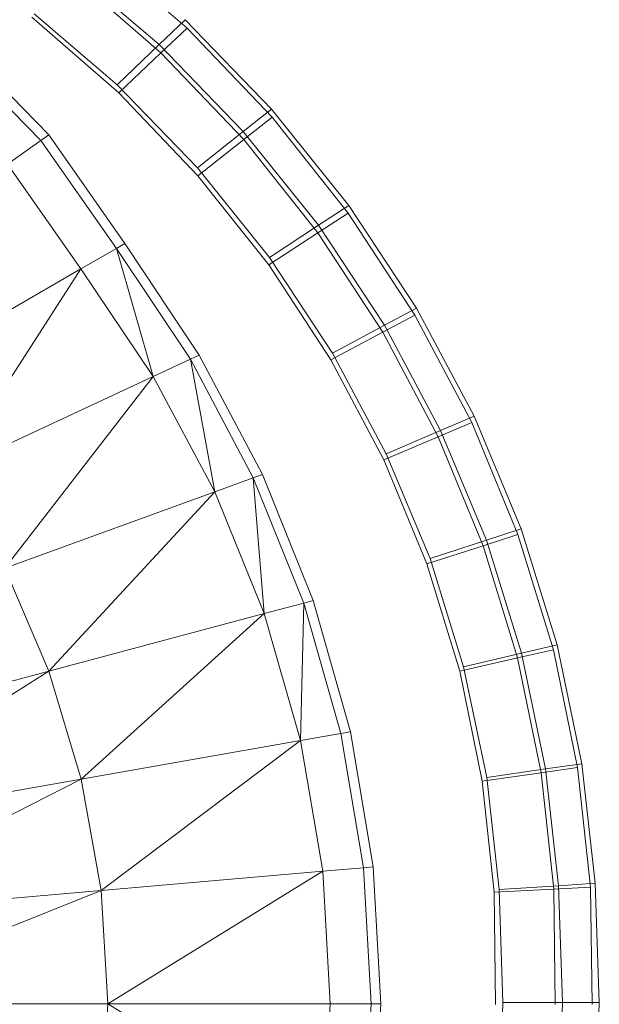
# Model space of a CAD drawing. Header units: metres. Extents: x 391.1 to 427.5, y 12.7 to 28.4.
# Tile 220 of 222: x 413.3044 to 413.3744, y 22.9957 to 23.1148. Entities that reach past the tile are written whole.
import ezdxf

# ---------------------------------------------------------------- set-up
doc = ezdxf.new("R2010")
doc.units = ezdxf.units.M
doc.layers.add('A-DETL-____-MBND', color=7, linetype='Continuous', lineweight=18)

# ---------------------------------------------------------------- blocks, each defined once
blk = doc.blocks.new('Family - Inodor PS-1-153609-01_ENLLUMENAT_PS1')
at = {"layer": 'A-DETL-____-MBND', "color": 253, "true_color": 0xaaaaaa}
for p, q in [((0.66592, 0.33115), (0.67764, 0.32092)), ((0.66592, 0.33115), (0.67764, 0.32092)), ((0.66324, 0.32775), (0.67448, 0.31794)), ((0.66324, 0.32775), (0.67448, 0.31794)), ((0.67427, 0.31895), (0.66346, 0.32819)), ((0.67427, 0.31895), (0.66346, 0.32819)), ((0.6692, 0.31409), (0.65915, 0.32267)), ((0.6692, 0.31409), (0.65915, 0.32267)), ((0.66938, 0.31311), (0.6589, 0.32226)), ((0.6589, 0.32226), (0.66938, 0.31311)), ((0.66938, 0.31311), (0.6589, 0.32226)), ((0.66938, 0.31311), (0.6589, 0.32226)), ((0.6774, 0.32196), (0.67427, 0.31895)), ((0.67427, 0.31895), (0.6774, 0.32196)), ((0.68784, 0.31115), (0.6774, 0.32196)), ((0.68784, 0.31115), (0.6774, 0.32196)), ((0.67764, 0.32092), (0.67448, 0.31794)), ((0.67448, 0.31794), (0.67764, 0.32092)), ((0.67764, 0.32092), (0.68792, 0.31017)), ((0.67764, 0.32092), (0.68792, 0.31017)), ((0.64975, 0.31945), (0.66095, 0.30802)), ((0.64884, 0.31869), (0.65998, 0.30734)), ((0.67427, 0.31895), (0.6692, 0.31409)), ((0.6692, 0.31409), (0.67427, 0.31895)), ((0.67448, 0.31794), (0.66938, 0.31311)), ((0.66938, 0.31311), (0.67448, 0.31794)), ((0.68443, 0.30844), (0.67427, 0.31895)), ((0.68443, 0.30844), (0.67427, 0.31895)), ((0.67448, 0.31794), (0.68449, 0.30747)), ((0.67448, 0.31794), (0.68449, 0.30747)), ((0.6789, 0.30404), (0.6692, 0.31409)), ((0.6789, 0.30404), (0.6692, 0.31409)), ((0.67894, 0.3031), (0.66938, 0.31311)), ((0.66938, 0.31311), (0.67894, 0.3031)), ((0.67894, 0.3031), (0.66938, 0.31311)), ((0.67894, 0.3031), (0.66938, 0.31311)), ((0.68784, 0.31115), (0.68443, 0.30844)), ((0.68443, 0.30844), (0.68784, 0.31115)), ((0.69719, 0.2995), (0.68784, 0.31115)), ((0.69719, 0.2995), (0.68784, 0.31115)), ((0.68792, 0.31017), (0.68449, 0.30747)), ((0.68449, 0.30747), (0.68792, 0.31017)), ((0.68792, 0.31017), (0.69713, 0.29858)), ((0.68792, 0.31017), (0.69713, 0.29858)), ((0.68443, 0.30844), (0.6789, 0.30404)), ((0.6789, 0.30404), (0.68443, 0.30844)), ((0.69353, 0.2971), (0.68443, 0.30844)), ((0.69353, 0.2971), (0.68443, 0.30844)), ((0.65593, 0.3045), (0.65998, 0.30734)), ((0.65998, 0.30734), (0.66095, 0.30802)), ((0.65998, 0.30734), (0.6691, 0.2943)), ((0.66095, 0.30802), (0.67013, 0.29489)), ((0.68449, 0.30747), (0.67894, 0.3031)), ((0.67894, 0.3031), (0.68449, 0.30747)), ((0.68449, 0.30747), (0.69346, 0.29618)), ((0.68449, 0.30747), (0.69346, 0.29618)), ((0.65593, 0.3045), (0.66482, 0.29183)), ((0.6876, 0.2932), (0.6789, 0.30404)), ((0.6876, 0.2932), (0.6789, 0.30404)), ((0.68752, 0.29231), (0.67894, 0.3031)), ((0.67894, 0.3031), (0.68752, 0.29231)), ((0.68752, 0.29231), (0.67894, 0.3031)), ((0.68752, 0.29231), (0.67894, 0.3031)), ((0.69719, 0.2995), (0.69353, 0.2971)), ((0.69353, 0.2971), (0.69719, 0.2995)), ((0.70537, 0.2871), (0.69719, 0.2995)), ((0.70537, 0.2871), (0.69719, 0.2995)), ((0.69713, 0.29858), (0.69346, 0.29618)), ((0.69346, 0.29618), (0.69713, 0.29858)), ((0.69713, 0.29858), (0.70519, 0.28624)), ((0.69713, 0.29858), (0.70519, 0.28624)), ((0.69353, 0.2971), (0.6876, 0.2932)), ((0.6876, 0.2932), (0.69353, 0.2971)), ((0.7015, 0.28502), (0.69353, 0.2971)), ((0.7015, 0.28502), (0.69353, 0.2971)), ((0.69346, 0.29618), (0.68752, 0.29231)), ((0.68752, 0.29231), (0.69346, 0.29618)), ((0.69346, 0.29618), (0.70131, 0.28417)), ((0.69346, 0.29618), (0.70131, 0.28417)), ((0.66482, 0.29183), (0.6691, 0.2943)), ((0.6691, 0.2943), (0.67013, 0.29489)), ((0.67355, 0.27881), (0.6691, 0.2943)), ((0.6691, 0.2943), (0.67804, 0.2809)), ((0.67013, 0.29489), (0.67911, 0.2814)), ((0.69523, 0.28165), (0.6876, 0.2932)), ((0.69523, 0.28165), (0.6876, 0.2932)), ((0.64137, 0.27829), (0.66482, 0.29183)), ((0.66482, 0.29183), (0.64904, 0.26738)), ((0.66482, 0.29183), (0.67355, 0.27881)), ((0.69502, 0.28083), (0.68752, 0.29231)), ((0.68752, 0.29231), (0.69502, 0.28083)), ((0.69502, 0.28083), (0.68752, 0.29231)), ((0.69502, 0.28083), (0.68752, 0.29231)), ((0.70537, 0.2871), (0.7015, 0.28502)), ((0.7015, 0.28502), (0.70537, 0.2871)), ((0.71234, 0.27404), (0.70537, 0.2871)), ((0.71234, 0.27404), (0.70537, 0.2871)), ((0.70519, 0.28624), (0.70131, 0.28417)), ((0.70131, 0.28417), (0.70519, 0.28624)), ((0.70519, 0.28624), (0.71205, 0.27326)), ((0.70519, 0.28624), (0.71205, 0.27326)), ((0.7015, 0.28502), (0.69523, 0.28165)), ((0.69523, 0.28165), (0.7015, 0.28502)), ((0.70828, 0.2723), (0.7015, 0.28502)), ((0.70828, 0.2723), (0.7015, 0.28502)), ((0.70131, 0.28417), (0.69502, 0.28083)), ((0.69502, 0.28083), (0.70131, 0.28417)), ((0.70131, 0.28417), (0.70799, 0.27153)), ((0.70131, 0.28417), (0.70799, 0.27153)), ((0.67804, 0.2809), (0.67911, 0.2814)), ((0.67911, 0.2814), (0.68675, 0.26698)), ((0.70172, 0.26948), (0.69523, 0.28165)), ((0.70172, 0.26948), (0.69523, 0.28165)), ((0.67355, 0.27881), (0.67804, 0.2809)), ((0.68099, 0.26488), (0.67804, 0.2809)), ((0.67804, 0.2809), (0.68564, 0.26657)), ((0.70141, 0.26874), (0.69502, 0.28083)), ((0.69502, 0.28083), (0.70141, 0.26874)), ((0.70141, 0.26874), (0.69502, 0.28083)), ((0.70141, 0.26874), (0.69502, 0.28083)), ((0.64904, 0.26738), (0.67355, 0.27881)), ((0.65562, 0.25565), (0.67355, 0.27881)), ((0.67355, 0.27881), (0.68099, 0.26488)), ((0.71234, 0.27404), (0.70828, 0.2723)), ((0.70828, 0.2723), (0.71234, 0.27404)), ((0.71803, 0.26042), (0.71234, 0.27404)), ((0.71803, 0.26042), (0.71234, 0.27404)), ((0.71205, 0.27326), (0.70799, 0.27153)), ((0.70799, 0.27153), (0.71205, 0.27326)), ((0.71205, 0.27326), (0.71764, 0.25974)), ((0.71205, 0.27326), (0.71764, 0.25974)), ((0.70799, 0.27153), (0.70141, 0.26874)), ((0.70141, 0.26874), (0.70799, 0.27153)), ((0.70828, 0.2723), (0.70172, 0.26948)), ((0.70172, 0.26948), (0.70828, 0.2723)), ((0.70799, 0.27153), (0.71343, 0.25837)), ((0.70799, 0.27153), (0.71343, 0.25837)), ((0.71382, 0.25904), (0.70828, 0.2723)), ((0.71382, 0.25904), (0.70828, 0.2723)), ((0.70701, 0.25681), (0.70172, 0.26948)), ((0.70701, 0.25681), (0.70172, 0.26948)), ((0.70661, 0.25616), (0.70141, 0.26874)), ((0.70141, 0.26874), (0.70661, 0.25616)), ((0.70661, 0.25616), (0.70141, 0.26874)), ((0.70661, 0.25616), (0.70141, 0.26874)), ((0.68564, 0.26657), (0.68675, 0.26698)), ((0.68675, 0.26698), (0.69289, 0.25174)), ((0.68099, 0.26488), (0.68564, 0.26657)), ((0.68697, 0.25015), (0.68564, 0.26657)), ((0.68564, 0.26657), (0.69174, 0.25143)), ((0.65562, 0.25565), (0.68099, 0.26488)), ((0.66094, 0.24318), (0.68099, 0.26488)), ((0.68099, 0.26488), (0.68697, 0.25015)), ((0.71764, 0.25974), (0.71343, 0.25837)), ((0.71343, 0.25837), (0.71764, 0.25974)), ((0.71803, 0.26042), (0.71382, 0.25904)), ((0.71382, 0.25904), (0.71803, 0.26042)), ((0.71764, 0.25974), (0.72192, 0.24579)), ((0.71764, 0.25974), (0.72192, 0.24579)), ((0.72239, 0.24638), (0.71803, 0.26042)), ((0.72239, 0.24638), (0.71803, 0.26042)), ((0.71343, 0.25837), (0.70661, 0.25616)), ((0.70661, 0.25616), (0.71343, 0.25837)), ((0.71382, 0.25904), (0.70701, 0.25681)), ((0.70701, 0.25681), (0.71382, 0.25904)), ((0.71343, 0.25837), (0.7176, 0.24479)), ((0.71343, 0.25837), (0.7176, 0.24479)), ((0.71807, 0.24537), (0.71382, 0.25904)), ((0.71807, 0.24537), (0.71382, 0.25904)), ((0.7106, 0.24318), (0.70661, 0.25616)), ((0.70661, 0.25616), (0.7106, 0.24318)), ((0.7106, 0.24318), (0.70661, 0.25616)), ((0.7106, 0.24318), (0.70661, 0.25616)), ((0.71107, 0.24373), (0.70701, 0.25681)), ((0.71107, 0.24373), (0.70701, 0.25681)), ((0.65562, 0.25565), (0.66094, 0.24318)), ((0.68697, 0.25015), (0.69174, 0.25143)), ((0.69136, 0.2348), (0.69174, 0.25143)), ((0.69174, 0.25143), (0.69289, 0.25174)), ((0.69174, 0.25143), (0.69623, 0.23566)), ((0.69289, 0.25174), (0.6974, 0.23587)), ((0.66094, 0.24318), (0.68697, 0.25015)), ((0.66485, 0.23013), (0.68697, 0.25015)), ((0.68697, 0.25015), (0.69136, 0.2348)), ((0.71807, 0.24537), (0.71107, 0.24373)), ((0.71107, 0.24373), (0.71807, 0.24537)), ((0.72192, 0.24579), (0.7176, 0.24479)), ((0.7176, 0.24479), (0.72192, 0.24579)), ((0.72239, 0.24638), (0.71807, 0.24537)), ((0.71807, 0.24537), (0.72239, 0.24638)), ((0.72098, 0.23138), (0.71807, 0.24537)), ((0.72098, 0.23138), (0.71807, 0.24537)), ((0.72192, 0.24579), (0.72485, 0.23154)), ((0.72192, 0.24579), (0.72485, 0.23154)), ((0.72538, 0.23201), (0.72239, 0.24638)), ((0.72538, 0.23201), (0.72239, 0.24638)), ((0.7176, 0.24479), (0.7106, 0.24318)), ((0.7106, 0.24318), (0.7176, 0.24479)), ((0.7176, 0.24479), (0.72045, 0.23091)), ((0.7176, 0.24479), (0.72045, 0.23091)), ((0.62697, 0.23408), (0.66094, 0.24318)), ((0.63029, 0.22403), (0.66094, 0.24318)), ((0.66094, 0.24318), (0.66485, 0.23013)), ((0.71333, 0.22991), (0.7106, 0.24318)), ((0.7106, 0.24318), (0.71333, 0.22991)), ((0.71333, 0.22991), (0.7106, 0.24318)), ((0.71333, 0.22991), (0.7106, 0.24318)), ((0.71386, 0.23035), (0.71107, 0.24373)), ((0.71386, 0.23035), (0.71107, 0.24373)), ((0.69623, 0.23566), (0.6974, 0.23587)), ((0.6974, 0.23587), (0.70015, 0.21954)), ((0.66485, 0.23013), (0.69136, 0.2348)), ((0.66725, 0.21667), (0.69136, 0.2348)), ((0.69136, 0.2348), (0.69623, 0.23566)), ((0.69136, 0.2348), (0.69404, 0.21901)), ((0.69623, 0.23566), (0.69897, 0.21944)), ((0.72098, 0.23138), (0.71386, 0.23035)), ((0.71386, 0.23035), (0.72098, 0.23138)), ((0.72485, 0.23154), (0.72045, 0.23091)), ((0.72045, 0.23091), (0.72485, 0.23154)), ((0.72538, 0.23201), (0.72098, 0.23138)), ((0.72098, 0.23138), (0.72538, 0.23201)), ((0.72254, 0.21726), (0.72098, 0.23138)), ((0.72254, 0.21726), (0.72098, 0.23138)), ((0.72485, 0.23154), (0.72642, 0.21709)), ((0.72485, 0.23154), (0.72642, 0.21709)), ((0.72698, 0.21755), (0.72538, 0.23201)), ((0.72698, 0.21755), (0.72538, 0.23201)), ((0.63029, 0.22403), (0.66485, 0.23013)), ((0.63233, 0.21361), (0.66485, 0.23013)), ((0.66485, 0.23013), (0.66725, 0.21667)), ((0.72045, 0.23091), (0.71333, 0.22991)), ((0.71333, 0.22991), (0.72045, 0.23091)), ((0.71478, 0.21646), (0.71333, 0.22991)), ((0.71333, 0.22991), (0.71478, 0.21646)), ((0.71478, 0.21646), (0.71333, 0.22991)), ((0.71478, 0.21646), (0.71333, 0.22991)), ((0.71536, 0.21679), (0.71386, 0.23035)), ((0.71536, 0.21679), (0.71386, 0.23035)), ((0.72045, 0.23091), (0.72197, 0.21685)), ((0.72045, 0.23091), (0.72197, 0.21685)), ((0.69404, 0.21901), (0.69897, 0.21944)), ((0.69897, 0.21944), (0.70015, 0.21954)), ((0.69897, 0.21944), (0.69989, 0.20299)), ((0.70015, 0.21954), (0.70107, 0.20299)), ((0.66725, 0.21667), (0.69404, 0.21901)), ((0.66806, 0.20299), (0.69404, 0.21901)), ((0.69404, 0.21901), (0.69494, 0.20299)), ((0.63233, 0.21361), (0.66725, 0.21667)), ((0.63302, 0.20299), (0.66725, 0.21667)), ((0.66725, 0.21667), (0.66806, 0.20299)), ((0.72197, 0.21685), (0.71478, 0.21646)), ((0.71478, 0.21646), (0.72197, 0.21685)), ((0.72254, 0.21726), (0.71536, 0.21679)), ((0.71536, 0.21679), (0.72254, 0.21726)), ((0.71582, 0.20315), (0.71536, 0.21679)), ((0.71582, 0.20315), (0.71536, 0.21679)), ((0.72642, 0.21709), (0.72197, 0.21685)), ((0.72197, 0.21685), (0.72642, 0.21709)), ((0.72197, 0.21685), (0.72214, 0.20291)), ((0.72197, 0.21685), (0.72214, 0.20291)), ((0.72698, 0.21755), (0.72254, 0.21726)), ((0.72254, 0.21726), (0.72698, 0.21755)), ((0.72302, 0.20315), (0.72254, 0.21726)), ((0.72302, 0.20315), (0.72254, 0.21726)), ((0.72642, 0.21709), (0.72659, 0.20291)), ((0.72642, 0.21709), (0.72659, 0.20291)), ((0.72747, 0.20315), (0.72698, 0.21755)), ((0.72747, 0.20315), (0.72698, 0.21755)), ((0.71494, 0.20291), (0.71478, 0.21646)), ((0.71478, 0.21646), (0.71494, 0.20291)), ((0.71494, 0.20291), (0.71478, 0.21646)), ((0.71494, 0.20291), (0.71478, 0.21646)), ((0.63302, 0.20299), (0.66806, 0.20299)), ((0.66725, 0.18932), (0.66806, 0.20299)), ((0.66806, 0.20299), (0.69404, 0.18697)), ((0.66806, 0.20299), (0.69494, 0.20299)), ((0.69404, 0.18697), (0.69494, 0.20299)), ((0.69494, 0.20299), (0.69989, 0.20299)), ((0.69897, 0.18654), (0.69989, 0.20299)), ((0.69989, 0.20299), (0.70107, 0.20299)), ((0.70107, 0.20299), (0.70015, 0.18644)), ((0.71536, 0.18903), (0.71582, 0.20315)), ((0.71536, 0.18903), (0.71582, 0.20315)), ((0.72302, 0.20315), (0.71582, 0.20315)), ((0.71582, 0.20315), (0.72302, 0.20315)), ((0.72254, 0.18857), (0.72302, 0.20315)), ((0.72254, 0.18857), (0.72302, 0.20315)), ((0.72747, 0.20315), (0.72302, 0.20315)), ((0.72302, 0.20315), (0.72747, 0.20315)), ((0.72698, 0.18828), (0.72747, 0.20315)), ((0.72698, 0.18828), (0.72747, 0.20315))]:
    blk.add_line(p, q, dxfattribs=at)
blk = doc.blocks.new('LONDR55-XX_ZZ-ARQ-CAA-M3D-Londres55_ifc-1-01_ENLLUMENAT_PS1')
at = {"layer": 'A-DETL-____-MBND', "color": 253, "lineweight": 18, "true_color": 0xaaaaaa}
blk.add_blockref('Family - Inodor PS-1-153609-01_ENLLUMENAT_PS1', (412.64697, 22.7928), dxfattribs=at)

msp = doc.modelspace()

# ---------------------------------------------------------------- block references
at = {"lineweight": 5}
msp.add_blockref('LONDR55-XX_ZZ-ARQ-CAA-M3D-Londres55_ifc-1-01_ENLLUMENAT_PS1', (0, 0), dxfattribs=at)

doc.saveas('drawing.dxf')
